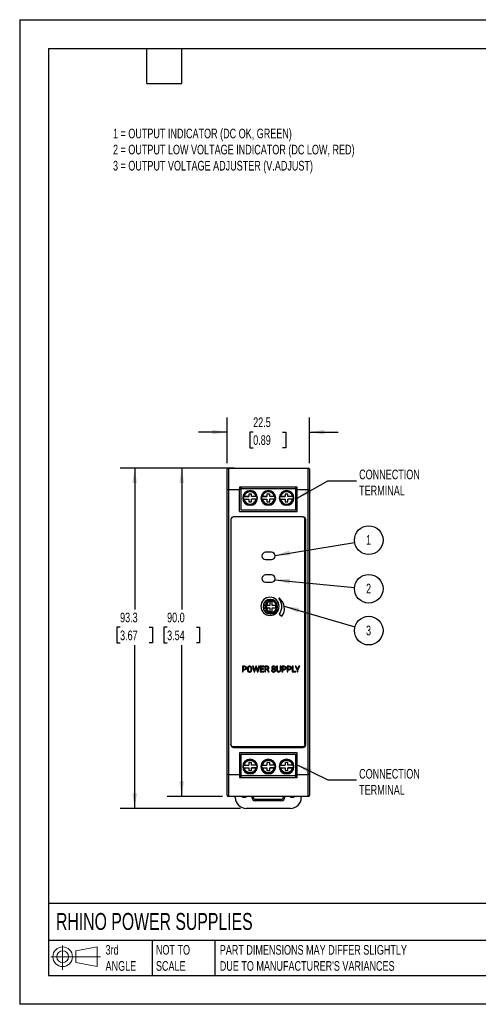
# Model space of a CAD drawing. Header units: millimetres. Extents: x 0 to 349, y 0 to 270.
# Tile 1 of 6: x 0 to 126, y 0 to 270. Entities that reach past the tile are written whole.
import ezdxf

# ---------------------------------------------------------------- set-up
doc = ezdxf.new("R2010")
doc.units = ezdxf.units.MM
doc.header["$LTSCALE"] = 1.25
doc.layers.add('DIMENSIONS', color=140, linetype='Continuous', lineweight=25)
doc.layers.add('TEXT', color=140, linetype='Continuous', lineweight=25)
doc.styles.add('SLDTEXTSTYLE0', font='TXT', dxfattribs={"width": 0.7})
doc.dimstyles.new('SLDDIMSTYLE0', dxfattribs={"dimtxt": 2.69751, "dimasz": 4.1275, "dimexe": 0, "dimexo": 0.0625, "dimgap": 0.674377, "dimtad": 0, "dimtih": 1, "dimtoh": 1, "dimdec": 1, "dimrnd": 1e-09, "dimzin": 12, "dimdsep": 46, "dimtxsty": 'SLDTEXTSTYLE0', "dimsah": 1, "dimcen": 0.09, "dimadec": 0, "dimazin": 3, "dimtfac": 1, "dimtdec": 1, "dimtmove": 0, "dimatfit": 0, "dimfxl": 0, "dimfrac": 2, "dimtolj": 1, "dimtzin": 12, "dimarcsym": 0})
doc.dimstyles.new('SLDDIMSTYLE1', dxfattribs={"dimtxt": 2.69751, "dimasz": 4.1275, "dimexe": 0, "dimexo": 0.0625, "dimgap": 0.674377, "dimtad": 0, "dimtih": 1, "dimtoh": 1, "dimdec": 1, "dimrnd": 1e-09, "dimzin": 4, "dimdsep": 46, "dimtxsty": 'SLDTEXTSTYLE0', "dimsah": 1, "dimcen": 0.09, "dimadec": 0, "dimazin": 1, "dimtfac": 1, "dimtdec": 1, "dimtofl": 0, "dimtmove": 0, "dimatfit": 3, "dimfxl": 0, "dimfrac": 2, "dimtolj": 1, "dimtzin": 12, "dimarcsym": 0})
doc.dimstyles.new('SLDDIMSTYLE2', dxfattribs={"dimtxt": 2.69751, "dimasz": 4.1275, "dimexe": 0, "dimexo": 0.0625, "dimgap": 0.674377, "dimtad": 0, "dimtih": 1, "dimtoh": 1, "dimdec": 1, "dimrnd": 1e-09, "dimzin": 12, "dimdsep": 46, "dimtxsty": 'SLDTEXTSTYLE0', "dimsah": 1, "dimcen": 0.09, "dimadec": 0, "dimazin": 3, "dimtfac": 1, "dimtdec": 1, "dimtofl": 0, "dimtmove": 0, "dimatfit": 3, "dimfxl": 0, "dimfrac": 2, "dimtolj": 1, "dimtzin": 12, "dimarcsym": 0})
doc.dimstyles.new('SLDDIMSTYLE3', dxfattribs={"dimtxt": 0.18, "dimasz": 4.1275, "dimexe": 0, "dimexo": 0.0625, "dimgap": 0, "dimtad": 0, "dimtih": 1, "dimtoh": 1, "dimdec": 0, "dimrnd": 1e-09, "dimzin": 0, "dimdsep": 46, "dimtxsty": 'Standard', "dimsah": 1, "dimcen": 0.09, "dimadec": 0, "dimazin": 0, "dimtfac": 4.1275, "dimtdec": 0, "dimtofl": 0, "dimtmove": 0, "dimatfit": 3, "dimfxl": 0, "dimfrac": 2, "dimtolj": 1, "dimtzin": 0, "dimarcsym": 0})

# ---------------------------------------------------------------- blocks, each defined once
blk = doc.blocks.new('Block11')
at = {"color": 7, "linetype": 'Continuous', "lineweight": 18}
for p, q in [((3.24, 6.64), (3.24, 0)), ((6.85, 5.21), (12.72, 6.29)), ((12.72, 6.29), (12.72, 0.91)), ((0, 3.6), (13.59, 3.6)), ((6.85, 2), (6.85, 5.21)), ((6.85, 2), (12.72, 0.91))]:
    blk.add_line(p, q, dxfattribs=at)
for radius in [2.69, 1.61]:
    blk.add_circle((3.24, 3.6), radius, dxfattribs=at)
blk = doc.blocks.new('Block12')
at = {"color": 7, "linetype": 'Continuous'}
blk.add_blockref('Block11', (0, 0), dxfattribs=at)
blk = doc.blocks.new('_D')
at = {"layer": 'DIMENSIONS'}
for p, q in [((56.95, 148.28), (56.95, 160.81)), ((79.45, 148.28), (79.45, 160.81)), ((56.95, 156.85), (49.01, 156.85)), ((64.05, 156.85), (63.14, 156.85)), ((63.14, 156.85), (63.14, 152.56)), ((72.07, 156.85), (72.97, 156.85)), ((72.97, 156.85), (72.97, 152.56)), ((79.45, 156.85), (87.39, 156.85)), ((63.14, 152.56), (64.05, 152.56)), ((72.97, 152.56), (72.07, 152.56))]:
    blk.add_line(p, q, dxfattribs=at)
for points in [[(56.95, 156.85), (52.82, 157.48), (52.82, 156.21)], [(79.45, 156.85), (83.58, 156.21), (83.58, 157.48)]]:
    blk.add_solid(points, dxfattribs=at)
at = {"layer": 'DIMENSIONS', "char_height": 2.646, "attachment_point": 1, "style": 'SLDTEXTSTYLE0'}
for s, insert in [('22.5', (64.05, 160.86)), ('0.89', (64.05, 155.97))]:
    blk.add_mtext(s, dxfattribs=dict(at, insert=insert))
blk = doc.blocks.new('_D_1')
at = {"layer": 'DIMENSIONS'}
for p, q in [((58.81, 146.99), (40.48, 146.99)), ((44.45, 146.99), (44.45, 108.22)), ((40.44, 103.33), (39.54, 103.33)), ((39.54, 103.33), (39.54, 99.04)), ((48.46, 103.33), (49.36, 103.33)), ((49.36, 103.33), (49.36, 99.04)), ((39.54, 99.04), (40.44, 99.04)), ((44.45, 56.99), (44.45, 98.44)), ((49.36, 99.04), (48.46, 99.04)), ((55.66, 56.99), (40.48, 56.99))]:
    blk.add_line(p, q, dxfattribs=at)
for points in [[(44.45, 146.99), (43.81, 142.86), (45.08, 142.86)], [(44.45, 56.99), (45.09, 61.12), (43.82, 61.12)]]:
    blk.add_solid(points, dxfattribs=at)
at = {"layer": 'DIMENSIONS', "char_height": 2.646, "attachment_point": 1, "style": 'SLDTEXTSTYLE0'}
for s, insert in [('90.0', (40.44, 107.35)), ('3.54', (40.44, 102.45))]:
    blk.add_mtext(s, dxfattribs=dict(at, insert=insert))
blk = doc.blocks.new('_D_2')
at = {"layer": 'DIMENSIONS'}
for p, q in [((58.81, 146.99), (27.58, 146.99)), ((31.55, 146.99), (31.55, 108.22)), ((27.54, 103.33), (26.64, 103.33)), ((26.64, 103.33), (26.64, 99.04)), ((35.56, 103.33), (36.47, 103.33)), ((36.47, 103.33), (36.47, 99.04)), ((26.64, 99.04), (27.54, 99.04)), ((31.55, 53.69), (31.55, 98.44)), ((36.47, 99.04), (35.56, 99.04)), ((60.56, 53.69), (27.58, 53.69))]:
    blk.add_line(p, q, dxfattribs=at)
for points in [[(31.55, 146.99), (30.92, 142.86), (32.19, 142.86)], [(31.55, 53.69), (32.19, 57.82), (30.92, 57.82)]]:
    blk.add_solid(points, dxfattribs=at)
at = {"layer": 'DIMENSIONS', "char_height": 2.646, "attachment_point": 1, "style": 'SLDTEXTSTYLE0'}
for s, insert in [('93.3', (27.54, 107.35)), ('3.67', (27.54, 102.45))]:
    blk.add_mtext(s, dxfattribs=dict(at, insert=insert))
blk = doc.blocks.new('SW_NOTE_0')
at = {"layer": 'DIMENSIONS', "color": 0}
blk.add_circle((3.88, 0.63), 3.93, dxfattribs=at)
at = {"layer": 'DIMENSIONS', "color": 0, "insert": (3.83, 2.01), "char_height": 2.65, "attachment_point": 2, "style": 'SLDTEXTSTYLE0'}
blk.add_mtext('1', dxfattribs=at)
blk = doc.blocks.new('SW_NOTE_0_1')
at = {"layer": 'DIMENSIONS', "color": 0}
blk.add_circle((3.91, -0.37), 3.93, dxfattribs=at)
at = {"layer": 'DIMENSIONS', "color": 0, "insert": (3.87, 1), "char_height": 2.65, "attachment_point": 2, "style": 'SLDTEXTSTYLE0'}
blk.add_mtext('2', dxfattribs=at)
blk = doc.blocks.new('SW_NOTE_0_2')
at = {"layer": 'DIMENSIONS', "color": 0}
blk.add_circle((3.78, -1.09), 3.93, dxfattribs=at)
at = {"layer": 'DIMENSIONS', "color": 0, "insert": (3.73, 0.29), "char_height": 2.65, "attachment_point": 2, "style": 'SLDTEXTSTYLE0'}
blk.add_mtext('3', dxfattribs=at)

msp = doc.modelspace()

# ---------------------------------------------------------------- linework, layer by layer
at = {"color": 7, "linetype": 'Continuous'}
for p, q in [((0, 269.88), (0, 0)), ((0, 269.88), (349.25, 269.88)), ((349.25, 0), (0, 0))]:
    msp.add_line(p, q, dxfattribs=at)
for p, q in [((56.95, 140.99), (56.95, 146.69)), ((57.25, 146.99), (57.25, 140.99)), ((57.25, 146.99), (60.4, 146.99)), ((60.4, 146.99), (60.4, 146.99)), ((60.4, 146.99), (76, 146.99)), ((60.4, 146.99), (76, 146.99)), ((76, 146.99), (76, 146.99)), ((76, 146.99), (79.15, 146.99)), ((79.15, 140.99), (79.15, 146.99)), ((79.45, 146.69), (79.45, 140.99)), ((57.25, 140.99), (56.95, 140.99)), ((56.95, 62.99), (56.95, 140.99)), ((60.3, 140.99), (57.25, 140.99)), ((57.25, 140.99), (57.25, 62.99)), ((76.1, 141.79), (60.3, 141.79)), ((60.3, 141.79), (60.3, 140.99)), ((60.3, 135.09), (60.3, 140.99)), ((60.71, 141.35), (60.71, 141.79)), ((60.71, 141.35), (75.71, 141.35)), ((60.71, 135.49), (60.71, 141.35)), ((63.21, 140.71), (63.21, 140.48)), ((68.21, 140.71), (68.21, 140.48)), ((73.21, 140.71), (73.21, 140.48)), ((75.71, 141.35), (75.71, 141.79)), ((75.71, 135.49), (75.71, 141.35)), ((76.1, 140.99), (76.1, 141.79)), ((79.15, 140.99), (76.1, 140.99)), ((76.1, 135.09), (76.1, 140.99)), ((79.45, 140.99), (79.15, 140.99)), ((79.15, 62.99), (79.15, 140.99)), ((79.45, 140.99), (79.45, 62.99)), ((62.83, 139.18), (61.33, 139.18)), ((61.57, 139.18), (62.83, 139.18)), ((61.57, 138.43), (62.83, 138.43)), ((63.58, 139.87), (62.83, 139.87)), ((62.83, 139.87), (62.83, 139.18)), ((63.58, 139.87), (62.83, 139.87)), ((62.83, 139.87), (62.83, 139.87)), ((62.83, 139.18), (62.83, 139.18)), ((62.83, 138.43), (62.83, 137.73)), ((62.83, 137.73), (63.58, 137.73)), ((63.58, 139.18), (63.58, 139.87)), ((63.58, 139.87), (63.58, 139.87)), ((63.58, 139.18), (63.58, 139.18)), ((64.84, 139.18), (63.58, 139.18)), ((65.08, 139.18), (63.58, 139.18)), ((64.84, 138.43), (63.58, 138.43)), ((63.58, 137.73), (63.58, 138.43)), ((67.83, 139.18), (66.33, 139.18)), ((66.57, 139.18), (67.83, 139.18)), ((66.57, 138.43), (67.83, 138.43)), ((68.58, 139.87), (67.83, 139.87)), ((67.83, 139.87), (67.83, 139.18)), ((68.58, 139.87), (67.83, 139.87)), ((67.83, 139.87), (67.83, 139.87)), ((67.83, 139.18), (67.83, 139.18)), ((67.83, 138.43), (67.83, 137.73)), ((67.83, 137.73), (68.58, 137.73)), ((68.58, 139.18), (68.58, 139.87)), ((68.58, 139.87), (68.58, 139.87)), ((68.58, 139.18), (68.58, 139.18)), ((69.84, 139.18), (68.58, 139.18)), ((70.08, 139.18), (68.58, 139.18)), ((69.84, 138.43), (68.58, 138.43)), ((68.58, 137.73), (68.58, 138.43)), ((72.83, 139.18), (71.33, 139.18)), ((71.57, 139.18), (72.83, 139.18)), ((71.57, 138.43), (72.83, 138.43)), ((73.58, 139.87), (72.83, 139.87)), ((72.83, 139.87), (72.83, 139.18)), ((73.58, 139.87), (72.83, 139.87)), ((72.83, 139.87), (72.83, 139.87)), ((72.83, 139.18), (72.83, 139.18)), ((72.83, 138.43), (72.83, 137.73)), ((72.83, 137.73), (73.58, 137.73)), ((73.58, 139.18), (73.58, 139.87)), ((73.58, 139.87), (73.58, 139.87)), ((74.84, 139.18), (73.58, 139.18)), ((75.08, 139.18), (73.58, 139.18)), ((73.58, 139.18), (73.58, 139.18)), ((74.84, 138.43), (73.58, 138.43)), ((73.58, 137.73), (73.58, 138.43)), ((60.3, 135.09), (76.1, 135.09)), ((60.71, 135.49), (75.71, 135.49)), ((60.71, 135.45), (60.71, 135.49)), ((75.71, 135.45), (60.71, 135.45)), ((75.71, 135.45), (75.71, 135.49)), ((57.95, 132.89), (57.94, 132.89)), ((57.94, 132.89), (57.94, 71.09)), ((57.95, 132.97), (57.95, 71.19)), ((77.65, 133.59), (58.57, 133.59)), ((58.65, 133.6), (58.65, 133.59)), ((77.75, 133.6), (58.65, 133.6)), ((77.75, 133.59), (77.65, 133.59)), ((77.75, 133.59), (77.75, 133.6)), ((78.25, 71.19), (78.25, 132.99)), ((78.46, 132.89), (78.45, 132.89)), ((78.45, 71.09), (78.45, 132.89)), ((78.46, 71.09), (78.46, 132.89)), ((69.06, 123.89), (67.46, 123.89)), ((67.46, 121.89), (69.06, 121.89)), ((69.06, 117.69), (67.46, 117.69)), ((67.46, 115.69), (69.06, 115.69)), ((67.8, 110.75), (67.91, 110.63)), ((68.2, 110.8), (68.17, 110.9)), ((68.2, 110.8), (68.17, 110.9)), ((68.66, 110.99), (68.68, 110.95)), ((69.05, 110.69), (69.05, 110.69)), ((66.77, 109.24), (67.07, 109.24)), ((67.07, 108.74), (66.77, 108.74)), ((67.07, 108.74), (66.77, 108.74)), ((67.14, 109.57), (66.88, 109.68)), ((67.14, 109.57), (66.88, 109.68)), ((66.88, 108.29), (67.14, 108.41)), ((67.07, 108.74), (67.07, 108.74)), ((67.11, 110.13), (67.34, 110.03)), ((67.34, 107.95), (67.11, 107.85)), ((67.34, 107.95), (67.11, 107.85)), ((67.14, 109.57), (67.14, 109.57)), ((67.34, 107.95), (67.34, 107.95)), ((67.54, 110.3), (67.39, 110.46)), ((67.54, 110.3), (67.39, 110.46)), ((67.54, 110.3), (67.54, 110.3)), ((67.95, 109.59), (67.65, 108.99)), ((67.65, 108.99), (67.95, 108.39)), ((67.95, 109.29), (67.95, 109.59)), ((67.95, 109.29), (67.95, 109.59)), ((68.65, 109.29), (67.95, 109.29)), ((67.95, 109.29), (67.95, 109.29)), ((68.65, 109.29), (67.95, 109.29)), ((67.95, 108.39), (67.95, 108.69)), ((67.95, 108.69), (68.65, 108.69)), ((67.95, 108.39), (67.95, 108.69)), ((67.95, 108.69), (67.95, 108.69)), ((67.99, 110.05), (67.99, 110.05)), ((69.25, 110.29), (68.65, 110.29)), ((68.65, 110.29), (68.65, 109.29)), ((69.25, 110.29), (68.65, 110.29)), ((68.65, 109.29), (68.65, 109.29)), ((68.65, 108.69), (68.65, 107.69)), ((69.25, 109.29), (69.25, 110.29)), ((69.25, 109.29), (69.25, 110.29)), ((69.25, 110.29), (69.25, 110.29)), ((70.25, 109.29), (69.25, 109.29)), ((70.25, 109.29), (69.25, 109.29)), ((69.25, 109.29), (69.25, 109.29)), ((69.25, 107.69), (69.25, 108.69)), ((69.25, 108.69), (70.25, 108.69)), ((69.25, 107.69), (69.25, 108.69)), ((69.25, 108.69), (69.25, 108.69)), ((70.25, 108.69), (70.25, 109.29)), ((70.25, 109.29), (70.25, 109.29)), ((70.25, 108.69), (70.25, 109.29)), ((70.55, 109.86), (70.55, 109.79)), ((70.55, 109.79), (70.55, 109.79)), ((70.55, 108.19), (70.55, 108.12)), ((70.55, 108.19), (70.55, 108.19)), ((67.39, 107.52), (67.54, 107.68)), ((67.54, 107.68), (67.54, 107.68)), ((67.91, 107.35), (67.8, 107.23)), ((67.91, 107.35), (67.91, 107.35)), ((68.17, 107.08), (68.2, 107.18)), ((68.17, 107.08), (68.2, 107.18)), ((68.2, 107.18), (68.2, 107.18)), ((68.65, 107.69), (69.25, 107.69)), ((68.68, 107.03), (68.66, 106.99)), ((69.05, 107.49), (69.05, 107.49)), ((70.11, 107.93), (70.11, 107.93)), ((61.66, 92.67), (61.08, 92.67)), ((61.08, 92.67), (61.08, 91.09)), ((61.67, 92.5), (61.28, 92.5)), ((61.28, 92.5), (61.28, 91.88)), ((61.28, 91.88), (61.66, 91.88)), ((62.43, 91.93), (62.43, 91.81)), ((62.63, 91.94), (62.63, 91.83)), ((63.49, 91.81), (63.49, 91.93)), ((63.7, 91.83), (63.7, 91.93)), ((64.1, 92.67), (63.9, 92.67)), ((63.9, 92.67), (64.28, 91.09)), ((64.36, 91.59), (64.1, 92.67)), ((64.74, 92.67), (64.43, 91.56)), ((64.47, 91.09), (64.81, 92.24)), ((64.92, 92.67), (64.74, 92.67)), ((64.81, 92.24), (64.83, 92.36)), ((64.83, 92.36), (64.86, 92.24)), ((64.86, 92.24), (65.18, 91.09)), ((65.23, 91.56), (64.92, 92.67)), ((65.55, 92.67), (65.3, 91.59)), ((65.37, 91.09), (65.76, 92.67)), ((65.76, 92.67), (65.55, 92.67)), ((66.99, 92.67), (65.99, 92.67)), ((65.99, 92.67), (65.99, 91.09)), ((66.2, 91.99), (66.2, 92.5)), ((66.2, 92.5), (66.99, 92.5)), ((66.89, 91.99), (66.2, 91.99)), ((66.2, 91.26), (66.2, 91.82)), ((66.2, 91.82), (66.89, 91.82)), ((66.89, 91.82), (66.89, 91.99)), ((66.99, 92.5), (66.99, 92.67)), ((67.78, 92.67), (67.26, 92.67)), ((67.26, 92.67), (67.26, 91.09)), ((67.47, 92.5), (67.47, 91.9)), ((67.79, 92.5), (67.47, 92.5)), ((67.47, 91.9), (67.79, 91.9)), ((68.41, 91.1), (68.03, 91.77)), ((70.02, 92.21), (70.23, 92.21)), ((70.68, 92.67), (70.47, 92.67)), ((70.47, 92.67), (70.47, 91.59)), ((70.68, 91.6), (70.68, 92.67)), ((71.62, 92.67), (71.41, 92.67)), ((71.41, 92.67), (71.41, 91.6)), ((71.62, 91.59), (71.62, 92.67)), ((72.53, 92.67), (71.95, 92.67)), ((71.95, 92.67), (71.95, 91.09)), ((72.16, 92.5), (72.16, 91.88)), ((72.54, 92.5), (72.16, 92.5)), ((72.16, 91.88), (72.53, 91.88)), ((73.94, 92.67), (73.35, 92.67)), ((73.35, 92.67), (73.35, 91.09)), ((73.95, 92.5), (73.56, 92.5)), ((73.56, 92.5), (73.56, 91.88)), ((73.56, 91.88), (73.94, 91.88)), ((74.97, 92.67), (74.76, 92.67)), ((74.76, 92.67), (74.76, 91.09)), ((74.97, 91.26), (74.97, 92.67)), ((75.77, 92.67), (75.53, 92.67)), ((75.53, 92.67), (76.08, 91.68)), ((76.18, 91.87), (75.77, 92.67)), ((76.59, 92.67), (76.18, 91.87)), ((76.28, 91.68), (76.83, 92.67)), ((76.83, 92.67), (76.59, 92.67)), ((61.08, 91.09), (61.28, 91.09)), ((61.28, 91.09), (61.28, 91.71)), ((61.28, 91.71), (61.66, 91.71)), ((64.28, 91.09), (64.47, 91.09)), ((64.39, 91.38), (64.36, 91.59)), ((64.43, 91.56), (64.39, 91.38)), ((65.18, 91.09), (65.37, 91.09)), ((65.27, 91.37), (65.23, 91.56)), ((65.3, 91.59), (65.27, 91.37)), ((65.99, 91.09), (67, 91.09)), ((67, 91.26), (66.2, 91.26)), ((67, 91.09), (67, 91.26)), ((67.26, 91.09), (67.47, 91.09)), ((67.47, 91.09), (67.47, 91.73)), ((67.47, 91.73), (67.84, 91.73)), ((67.84, 91.73), (68.18, 91.09)), ((68.18, 91.09), (68.41, 91.09)), ((68.41, 91.09), (68.41, 91.1)), ((69.29, 91.55), (69.08, 91.55)), ((71.04, 91.06), (71.1, 91.07)), ((71.95, 91.09), (72.16, 91.09)), ((72.16, 91.09), (72.16, 91.71)), ((72.16, 91.71), (72.53, 91.71)), ((73.35, 91.09), (73.56, 91.09)), ((73.56, 91.09), (73.56, 91.71)), ((73.56, 91.71), (73.93, 91.71)), ((74.76, 91.09), (75.72, 91.09)), ((75.72, 91.26), (74.97, 91.26)), ((75.72, 91.09), (75.72, 91.26)), ((76.08, 91.68), (76.08, 91.09)), ((76.08, 91.09), (76.28, 91.09)), ((76.28, 91.09), (76.28, 91.68)), ((57.94, 71.09), (57.95, 71.09)), ((77.65, 70.59), (58.55, 70.59)), ((58.65, 70.39), (58.65, 70.38)), ((58.65, 70.39), (77.75, 70.39)), ((58.65, 70.38), (77.75, 70.38)), ((77.75, 70.38), (77.75, 70.39)), ((78.45, 71.09), (78.46, 71.09)), ((76.1, 68.89), (60.3, 68.89)), ((60.3, 68.89), (60.3, 62.99)), ((60.7, 68.53), (75.7, 68.53)), ((60.7, 68.53), (60.7, 68.49)), ((75.7, 68.49), (60.7, 68.49)), ((60.7, 68.49), (60.7, 62.63)), ((75.7, 68.53), (75.7, 68.49)), ((75.7, 68.49), (75.7, 62.63)), ((76.1, 62.99), (76.1, 68.89)), ((61.32, 64.8), (62.82, 64.8)), ((61.56, 65.55), (62.82, 65.55)), ((61.56, 64.8), (62.82, 64.8)), ((63.57, 66.25), (62.82, 66.25)), ((62.82, 66.25), (62.82, 65.55)), ((62.82, 64.8), (62.82, 64.8)), ((62.82, 64.8), (62.82, 64.11)), ((63.57, 65.55), (63.57, 66.25)), ((64.83, 65.55), (63.57, 65.55)), ((63.57, 64.11), (63.57, 64.8)), ((64.83, 64.8), (63.57, 64.8)), ((63.57, 64.8), (63.57, 64.8)), ((63.57, 64.8), (65.07, 64.8)), ((66.32, 64.8), (67.82, 64.8)), ((66.56, 65.55), (67.82, 65.55)), ((66.56, 64.8), (67.82, 64.8)), ((68.57, 66.25), (67.82, 66.25)), ((67.82, 66.25), (67.82, 65.55)), ((67.82, 64.8), (67.82, 64.8)), ((67.82, 64.8), (67.82, 64.11)), ((68.57, 65.55), (68.57, 66.25)), ((69.83, 65.55), (68.57, 65.55)), ((68.57, 64.11), (68.57, 64.8)), ((69.83, 64.8), (68.57, 64.8)), ((68.57, 64.8), (68.57, 64.8)), ((68.57, 64.8), (70.07, 64.8)), ((71.32, 64.8), (72.82, 64.8)), ((71.56, 65.55), (72.82, 65.55)), ((71.56, 64.8), (72.82, 64.8)), ((73.57, 66.25), (72.82, 66.25)), ((72.82, 66.25), (72.82, 65.55)), ((72.82, 64.8), (72.82, 64.8)), ((72.82, 64.8), (72.82, 64.11)), ((73.57, 65.55), (73.57, 66.25)), ((74.83, 65.55), (73.57, 65.55)), ((73.57, 64.11), (73.57, 64.8)), ((74.83, 64.8), (73.57, 64.8)), ((73.57, 64.8), (73.57, 64.8)), ((73.57, 64.8), (75.07, 64.8)), ((56.95, 57.29), (56.95, 62.99)), ((57.25, 62.99), (56.95, 62.99)), ((57.25, 62.99), (57.25, 56.99)), ((57.25, 62.99), (60.3, 62.99)), ((60.3, 62.99), (60.3, 62.19)), ((60.3, 62.19), (76.1, 62.19)), ((75.7, 62.63), (60.7, 62.63)), ((60.7, 62.63), (60.7, 62.19)), ((62.82, 64.11), (63.57, 64.11)), ((62.82, 64.11), (63.57, 64.11)), ((62.82, 64.11), (62.82, 64.11)), ((63.2, 63.27), (63.2, 63.5)), ((63.57, 64.11), (63.57, 64.11)), ((67.82, 64.11), (68.57, 64.11)), ((67.82, 64.11), (68.57, 64.11)), ((67.82, 64.11), (67.82, 64.11)), ((68.2, 63.27), (68.2, 63.5)), ((68.57, 64.11), (68.57, 64.11)), ((72.82, 64.11), (73.57, 64.11)), ((72.82, 64.11), (73.57, 64.11)), ((72.82, 64.11), (72.82, 64.11)), ((73.2, 63.27), (73.2, 63.5)), ((73.57, 64.11), (73.57, 64.11)), ((75.7, 62.63), (75.7, 62.19)), ((76.1, 62.19), (76.1, 62.99)), ((76.1, 62.99), (79.15, 62.99)), ((79.15, 56.99), (79.15, 62.99)), ((79.45, 62.99), (79.15, 62.99)), ((79.45, 62.99), (79.45, 57.29)), ((60.4, 56.99), (57.25, 56.99)), ((59.15, 56.69), (59.15, 56.99)), ((76, 56.99), (60.4, 56.99)), ((60.4, 56.99), (60.4, 56.99)), ((76, 56.99), (60.4, 56.99)), ((61.1, 56.79), (61.1, 56.99)), ((61.1, 56.79), (62.15, 56.79)), ((63.65, 56.79), (64.05, 56.79)), ((72.75, 56.79), (72.35, 56.79)), ((74.25, 56.79), (75.3, 56.79)), ((75.3, 56.79), (75.3, 56.99)), ((79.15, 56.99), (76, 56.99)), ((76, 56.99), (76, 56.99)), ((77.25, 56.99), (77.25, 56.69)), ((64.65, 55.79), (64.65, 56.19)), ((64.65, 56.19), (71.75, 56.19)), ((71.75, 55.79), (64.65, 55.79)), ((71.75, 55.79), (71.75, 56.19)), ((74.25, 53.69), (62.15, 53.69))]:
    msp.add_line(p, q)
at = {"flags": 128}
for points in [[(71.15, 106.91), (71.59, 106.6), (71.94, 106.35)], [(57.95, 71.19), (57.95, 71.13), (57.95, 71.09)], [(62.15, 56.79), (62.16, 56.95), (62.16, 56.99)], [(63.65, 56.79), (63.67, 56.98), (63.67, 56.99)], [(64.09, 56.99), (64.06, 56.91), (64.05, 56.79)], [(72.35, 56.79), (72.34, 56.91), (72.32, 56.99)], [(72.73, 56.99), (72.73, 56.98), (72.75, 56.79)], [(74.24, 56.99), (74.25, 56.95), (74.25, 56.79)]]:
    msp.add_lwpolyline(points, dxfattribs=at)
for centre, radius, start, end in [((57.25, 146.69), 0.3, 90, 180), ((79.15, 146.69), 0.3, 0, 90), ((63.21, 138.8), 2.03, 90, 270), ((63.21, 138.8), 2.03, 90, 180), ((63.21, 138.8), 1.91, 90, 270), ((63.21, 138.8), 1.91, 90, 180), ((63.21, 138.8), 1.68, 90, 167.0629), ((63.21, 138.8), 2.03, 270, 90), ((63.21, 138.8), 2.03, 0, 90), ((63.21, 138.8), 1.91, 270, 90), ((63.21, 138.8), 1.91, 0, 90), ((63.21, 138.8), 1.68, 12.9371, 90), ((68.21, 138.8), 2.03, 90, 270), ((68.21, 138.8), 2.03, 90, 180), ((68.21, 138.8), 1.91, 90, 270), ((68.21, 138.8), 1.91, 90, 180), ((68.21, 138.8), 1.68, 90, 167.0629), ((68.21, 138.8), 2.03, 270, 90), ((68.21, 138.8), 2.03, 0, 90), ((68.21, 138.8), 1.91, 270, 90), ((68.21, 138.8), 1.91, 0, 90), ((68.21, 138.8), 1.68, 12.9371, 90), ((73.21, 138.8), 2.03, 90, 270), ((73.21, 138.8), 2.02, 90, 180), ((73.21, 138.8), 1.91, 90, 270), ((73.21, 138.8), 1.91, 90, 180), ((73.21, 138.8), 1.67, 90, 167.0629), ((73.21, 138.8), 2.03, 270, 90), ((73.21, 138.8), 2.02, 0, 90), ((73.21, 138.8), 1.91, 270, 90), ((73.21, 138.8), 1.91, 0, 90), ((73.21, 138.8), 1.67, 12.9371, 90), ((63.21, 138.8), 1.68, 192.9371, 347.0629), ((68.21, 138.8), 1.67, 192.9371, 347.0629), ((73.21, 138.8), 1.68, 192.9371, 347.0629), ((58.65, 132.89), 0.707, 90, 180), ((58.65, 132.89), 0.704, 96.3745, 173.6104), ((77.75, 132.89), 0.707, 0, 90), ((77.75, 132.89), 0.7, 0, 90), ((68.75, 108.99), 2, 0, 180), ((69.05, 108.99), 1.7, 90, 270), ((69.05, 108.99), 1.7, 90, 135), ((69.05, 108.99), 2, 115.1808, 124.8192), ((69.05, 108.99), 2, 94.3195, 100.8192), ((69.05, 108.99), 1.7, 28.0725, 90), ((69.05, 108.99), 1.7, 28.0725, 90), ((68.75, 108.99), 2, 180, 0), ((69.05, 108.99), 2, 163.1808, 172.8192), ((69.05, 108.99), 2, 163.1808, 172.8192), ((69.05, 108.99), 2, 187.1808, 196.8192), ((69.05, 108.99), 2, 187.1808, 196.8192), ((69.05, 108.99), 2, 139.1808, 148.8192), ((69.05, 108.99), 2, 139.1808, 148.8192), ((69.05, 108.99), 2, 211.1808, 220.8192), ((69.05, 108.99), 2, 211.1808, 220.8192), ((69.05, 108.99), 1.5, 90, 270), ((69.05, 108.99), 1.5, 135, 270), ((69.05, 108.99), 1.5, 270, 90), ((69.05, 108.99), 1.7, 270, 331.9275), ((69.05, 108.99), 1.7, 315, 331.9275), ((69.05, 108.99), 2, 235.1808, 244.8192), ((69.05, 108.99), 2, 235.1808, 244.8192), ((69.05, 108.99), 2, 259.1808, 265.717), ((69.05, 108.99), 2, 259.1808, 265.717), ((69.05, 108.99), 1.5, 270, 315), ((58.65, 71.09), 0.707, 180, 270), ((58.65, 71.09), 0.7, 180, 270), ((77.75, 71.09), 0.707, 270, 0), ((77.75, 71.09), 0.7, 270, 0), ((63.2, 65.18), 2.03, 90, 270), ((63.2, 65.18), 2.03, 180, 270), ((63.2, 65.18), 1.91, 90, 270), ((63.2, 65.18), 1.91, 180, 270), ((63.2, 65.18), 1.67, 12.9371, 167.0629), ((63.2, 65.18), 1.68, 192.9371, 270), ((63.2, 65.18), 2.03, 270, 90), ((63.2, 65.18), 1.91, 270, 90), ((63.2, 65.18), 2.03, 270, 0), ((63.2, 65.18), 1.91, 270, 0), ((63.2, 65.18), 1.68, 270, 347.0629), ((68.2, 65.18), 2.03, 90, 270), ((68.2, 65.18), 2.02, 180, 270), ((68.2, 65.18), 1.91, 90, 270), ((68.2, 65.18), 1.91, 180, 270), ((68.2, 65.18), 1.68, 12.9371, 167.0629), ((68.2, 65.18), 1.68, 192.9371, 270), ((68.2, 65.18), 2.03, 270, 90), ((68.2, 65.18), 1.91, 270, 90), ((68.2, 65.18), 2.02, 270, 0), ((68.2, 65.18), 1.91, 270, 0), ((68.2, 65.18), 1.68, 270, 347.0629), ((73.2, 65.18), 2.03, 90, 270), ((73.2, 65.18), 2.02, 180, 270), ((73.2, 65.18), 1.91, 90, 270), ((73.2, 65.18), 1.91, 180, 270), ((73.2, 65.18), 1.67, 12.9371, 167.0629), ((73.2, 65.18), 1.68, 192.9371, 270), ((73.2, 65.18), 2.03, 270, 90), ((73.2, 65.18), 1.91, 270, 90), ((73.2, 65.18), 2.02, 270, 0), ((73.2, 65.18), 1.91, 270, 0), ((73.2, 65.18), 1.68, 270, 347.0629), ((57.25, 57.29), 0.3, 180, 270), ((62.15, 56.69), 3, 180, 270), ((64.65, 56.79), 1, 180, 270), ((64.65, 56.79), 0.6, 180, 270), ((71.75, 56.79), 1, 270, 0), ((71.75, 56.79), 0.6, 270, 0), ((74.25, 56.69), 3, 270, 0), ((79.15, 57.29), 0.3, 270, 0)]:
    msp.add_arc(centre, radius, start, end)
for points, knots in [([(61.37, 139.18), (61.4, 139.18), (61.46, 139.18), (61.53, 139.18), (61.57, 139.18)], [0, 0, 0, 0, 0.4373625, 1, 1, 1, 1]), ([(61.57, 138.43), (61.55, 138.43), (61.51, 138.43), (61.44, 138.42), (61.4, 138.42), (61.37, 138.42)], [0, 0, 0, 0, 0.288875, 0.571536, 1, 1, 1, 1]), ([(64.84, 139.18), (64.86, 139.18), (64.9, 139.18), (64.97, 139.18), (65.01, 139.18), (65.04, 139.18)], [0, 0, 0, 0, 0.2885692, 0.5709312, 1, 1, 1, 1]), ([(65.04, 138.43), (65.01, 138.43), (64.96, 138.43), (64.88, 138.43), (64.84, 138.43)], [0, 0, 0, 0, 0.4368872, 1, 1, 1, 1]), ([(66.37, 139.18), (66.4, 139.18), (66.46, 139.18), (66.53, 139.18), (66.57, 139.18)], [0, 0, 0, 0, 0.437362, 1, 1, 1, 1]), ([(66.57, 138.43), (66.55, 138.43), (66.51, 138.43), (66.44, 138.42), (66.4, 138.42), (66.37, 138.42)], [0, 0, 0, 0, 0.288875, 0.5715362, 1, 1, 1, 1]), ([(69.84, 139.18), (69.86, 139.18), (69.9, 139.18), (69.97, 139.18), (70.01, 139.18), (70.04, 139.18)], [0, 0, 0, 0, 0.288569, 0.570931, 1, 1, 1, 1]), ([(70.04, 138.43), (70.01, 138.43), (69.96, 138.43), (69.88, 138.43), (69.84, 138.43)], [0, 0, 0, 0, 0.436887, 1, 1, 1, 1]), ([(71.37, 139.18), (71.4, 139.18), (71.46, 139.18), (71.53, 139.18), (71.57, 139.18)], [0, 0, 0, 0, 0.4373625, 1, 1, 1, 1]), ([(71.57, 138.43), (71.55, 138.43), (71.51, 138.43), (71.44, 138.42), (71.4, 138.42), (71.37, 138.42)], [0, 0, 0, 0, 0.288875, 0.5715362, 1, 1, 1, 1]), ([(74.84, 139.18), (74.86, 139.18), (74.9, 139.18), (74.97, 139.18), (75.01, 139.18), (75.04, 139.18)], [0, 0, 0, 0, 0.288569, 0.570931, 1, 1, 1, 1]), ([(75.04, 138.43), (75.01, 138.43), (74.96, 138.43), (74.88, 138.43), (74.84, 138.43)], [0, 0, 0, 0, 0.436887, 1, 1, 1, 1]), ([(68.65, 111.59), (67.27, 111.59), (66.15, 110.47), (66.15, 107.71), (67.27, 106.59), (68.65, 106.59)], [0, 0, 0, 0, 0.5, 0.5, 1, 1, 1, 1]), ([(68.65, 106.59), (70.03, 106.59), (71.15, 107.71), (71.15, 110.47), (70.03, 111.59), (68.65, 111.59)], [0, 0, 0, 0, 0.5, 0.5, 1, 1, 1, 1]), ([(71.26, 111.28), (71.22, 111.31), (71.16, 111.31), (71.09, 111.24), (71.09, 111.18), (71.12, 111.14)], [0, 0, 0, 0, 0.5, 0.5, 1, 1, 1, 1]), ([(61.36, 65.55), (61.39, 65.55), (61.45, 65.55), (61.52, 65.55), (61.56, 65.55)], [0, 0, 0, 0, 0.4368872, 1, 1, 1, 1]), ([(61.56, 64.8), (61.54, 64.8), (61.5, 64.8), (61.43, 64.8), (61.39, 64.8), (61.36, 64.8)], [0, 0, 0, 0, 0.288569, 0.570931, 1, 1, 1, 1]), ([(64.83, 65.55), (64.85, 65.55), (64.89, 65.55), (64.97, 65.55), (65.01, 65.55), (65.03, 65.55)], [0, 0, 0, 0, 0.288875, 0.571536, 1, 1, 1, 1]), ([(65.03, 64.8), (65.01, 64.8), (64.95, 64.8), (64.87, 64.8), (64.83, 64.8)], [0, 0, 0, 0, 0.4373625, 1, 1, 1, 1]), ([(66.36, 65.55), (66.39, 65.55), (66.45, 65.55), (66.52, 65.55), (66.56, 65.55)], [0, 0, 0, 0, 0.4368872, 1, 1, 1, 1]), ([(66.56, 64.8), (66.54, 64.8), (66.5, 64.8), (66.43, 64.8), (66.39, 64.8), (66.36, 64.8)], [0, 0, 0, 0, 0.288569, 0.570931, 1, 1, 1, 1]), ([(69.83, 65.55), (69.85, 65.55), (69.89, 65.55), (69.97, 65.55), (70.01, 65.55), (70.03, 65.55)], [0, 0, 0, 0, 0.288875, 0.571536, 1, 1, 1, 1]), ([(70.03, 64.8), (70.01, 64.8), (69.95, 64.8), (69.87, 64.8), (69.83, 64.8)], [0, 0, 0, 0, 0.4373625, 1, 1, 1, 1]), ([(71.36, 65.55), (71.39, 65.55), (71.45, 65.55), (71.52, 65.55), (71.56, 65.55)], [0, 0, 0, 0, 0.436887, 1, 1, 1, 1]), ([(71.56, 64.8), (71.54, 64.8), (71.5, 64.8), (71.43, 64.8), (71.39, 64.8), (71.36, 64.8)], [0, 0, 0, 0, 0.288569, 0.570931, 1, 1, 1, 1]), ([(74.83, 65.55), (74.85, 65.55), (74.89, 65.55), (74.97, 65.55), (75.01, 65.55), (75.03, 65.55)], [0, 0, 0, 0, 0.288875, 0.5715362, 1, 1, 1, 1]), ([(75.03, 64.8), (75.01, 64.8), (74.95, 64.8), (74.87, 64.8), (74.83, 64.8)], [0, 0, 0, 0, 0.437362, 1, 1, 1, 1])]:
    msp.add_open_spline(points, degree=3, knots=knots)
for points in [[(78.24, 133.12), (78.18, 133.39), (77.94, 133.59), (77.65, 133.59)], [(78.24, 133.12), (78.25, 133.08), (78.25, 133.04), (78.25, 132.99)], [(67.46, 123.89), (66.9, 123.89), (66.46, 123.44), (66.46, 122.89)], [(66.46, 122.89), (66.46, 122.34), (66.9, 121.89), (67.46, 121.89)], [(70.06, 122.89), (70.06, 123.44), (69.61, 123.89), (69.06, 123.89)], [(69.06, 121.89), (69.61, 121.89), (70.06, 122.34), (70.06, 122.89)], [(67.46, 117.69), (66.9, 117.69), (66.46, 117.24), (66.46, 116.69)], [(66.46, 116.69), (66.46, 116.14), (66.9, 115.69), (67.46, 115.69)], [(70.06, 116.69), (70.06, 117.24), (69.61, 117.69), (69.06, 117.69)], [(69.06, 115.69), (69.61, 115.69), (70.06, 116.14), (70.06, 116.69)], [(71.12, 111.14), (72.04, 109.89), (72.05, 108.18), (71.15, 106.91)], [(71.94, 106.35), (73.07, 107.91), (72.77, 110.08), (71.26, 111.28)], [(62.07, 92.54), (61.97, 92.63), (61.83, 92.67), (61.66, 92.67)], [(61.66, 91.88), (61.77, 91.88), (61.86, 91.9), (61.92, 91.96)], [(61.66, 91.71), (61.84, 91.71), (61.97, 91.75), (62.07, 91.83)], [(61.92, 92.41), (61.86, 92.47), (61.78, 92.5), (61.67, 92.5)], [(62.01, 92.18), (62.01, 92.28), (61.98, 92.35), (61.92, 92.41)], [(61.92, 91.96), (61.98, 92.01), (62.01, 92.08), (62.01, 92.18)], [(62.21, 92.19), (62.21, 92.33), (62.17, 92.45), (62.07, 92.54)], [(62.07, 91.83), (62.17, 91.91), (62.21, 92.03), (62.21, 92.19)], [(62.51, 92.33), (62.45, 92.21), (62.43, 92.08), (62.43, 91.93)], [(62.43, 91.81), (62.43, 91.66), (62.45, 91.53), (62.51, 91.42)], [(62.73, 92.6), (62.63, 92.54), (62.56, 92.45), (62.51, 92.33)], [(62.75, 92.36), (62.68, 92.26), (62.64, 92.12), (62.63, 91.94)], [(62.63, 91.83), (62.63, 91.64), (62.67, 91.5), (62.75, 91.4)], [(63.06, 92.69), (62.94, 92.69), (62.83, 92.66), (62.73, 92.6)], [(63.06, 92.51), (62.93, 92.51), (62.83, 92.46), (62.75, 92.36)], [(63.4, 92.6), (63.3, 92.66), (63.19, 92.69), (63.06, 92.69)], [(63.38, 92.36), (63.3, 92.46), (63.2, 92.51), (63.06, 92.51)], [(63.49, 91.93), (63.49, 92.12), (63.45, 92.26), (63.38, 92.36)], [(63.38, 91.39), (63.45, 91.49), (63.49, 91.63), (63.49, 91.81)], [(63.62, 92.33), (63.57, 92.45), (63.49, 92.54), (63.4, 92.6)], [(63.7, 91.93), (63.7, 92.08), (63.67, 92.22), (63.62, 92.33)], [(63.62, 91.42), (63.67, 91.54), (63.7, 91.67), (63.7, 91.83)], [(68.19, 92.55), (68.1, 92.63), (67.96, 92.67), (67.78, 92.67)], [(68.04, 92.42), (67.98, 92.47), (67.9, 92.5), (67.79, 92.5)], [(67.79, 91.9), (67.89, 91.9), (67.97, 91.92), (68.03, 91.98)], [(68.03, 91.98), (68.1, 92.03), (68.13, 92.1), (68.13, 92.19)], [(68.03, 91.77), (68.13, 91.81), (68.2, 91.86), (68.26, 91.94)], [(68.13, 92.19), (68.13, 92.29), (68.1, 92.37), (68.04, 92.42)], [(68.34, 92.19), (68.34, 92.35), (68.29, 92.47), (68.19, 92.55)], [(68.26, 91.94), (68.31, 92.01), (68.34, 92.1), (68.34, 92.19)], [(69.28, 92.57), (69.18, 92.49), (69.13, 92.38), (69.13, 92.26)], [(69.13, 92.26), (69.13, 92.15), (69.17, 92.06), (69.26, 91.98)], [(69.26, 91.98), (69.34, 91.91), (69.47, 91.84), (69.65, 91.79)], [(69.67, 92.69), (69.51, 92.69), (69.38, 92.65), (69.28, 92.57)], [(69.34, 92.26), (69.34, 92.34), (69.37, 92.41), (69.43, 92.45)], [(69.43, 92.1), (69.37, 92.14), (69.34, 92.2), (69.34, 92.26)], [(69.43, 92.45), (69.49, 92.5), (69.57, 92.52), (69.67, 92.52)], [(69.71, 91.98), (69.57, 92.01), (69.48, 92.06), (69.43, 92.1)], [(69.65, 91.79), (69.79, 91.75), (69.89, 91.71), (69.94, 91.67)], [(69.96, 92.63), (69.88, 92.67), (69.78, 92.69), (69.67, 92.69)], [(69.67, 92.52), (69.78, 92.52), (69.87, 92.49), (69.93, 92.44)], [(70.01, 91.85), (69.94, 91.9), (69.84, 91.94), (69.71, 91.98)], [(69.93, 92.44), (69.99, 92.38), (70.02, 92.31), (70.02, 92.21)], [(70.16, 92.45), (70.11, 92.53), (70.05, 92.59), (69.96, 92.63)], [(70.18, 91.7), (70.14, 91.76), (70.09, 91.81), (70.01, 91.85)], [(70.23, 92.21), (70.23, 92.3), (70.21, 92.38), (70.16, 92.45)], [(72.94, 92.54), (72.84, 92.63), (72.7, 92.67), (72.53, 92.67)], [(72.53, 91.88), (72.64, 91.88), (72.73, 91.9), (72.79, 91.96)], [(72.53, 91.71), (72.71, 91.71), (72.85, 91.75), (72.94, 91.83)], [(72.79, 92.41), (72.73, 92.47), (72.65, 92.5), (72.54, 92.5)], [(72.88, 92.18), (72.88, 92.28), (72.85, 92.35), (72.79, 92.41)], [(72.79, 91.96), (72.85, 92.01), (72.88, 92.08), (72.88, 92.18)], [(73.09, 92.19), (73.09, 92.33), (73.04, 92.45), (72.94, 92.54)], [(72.94, 91.83), (73.04, 91.91), (73.09, 92.03), (73.09, 92.19)], [(73.93, 91.71), (74.11, 91.71), (74.25, 91.75), (74.35, 91.83)], [(74.34, 92.54), (74.25, 92.63), (74.11, 92.67), (73.94, 92.67)], [(73.94, 91.88), (74.05, 91.88), (74.13, 91.9), (74.19, 91.96)], [(74.19, 92.41), (74.13, 92.47), (74.05, 92.5), (73.95, 92.5)], [(74.28, 92.18), (74.28, 92.28), (74.25, 92.35), (74.19, 92.41)], [(74.19, 91.96), (74.25, 92.01), (74.28, 92.08), (74.28, 92.18)], [(74.49, 92.19), (74.49, 92.33), (74.44, 92.45), (74.34, 92.54)], [(74.35, 91.83), (74.44, 91.91), (74.49, 92.03), (74.49, 92.19)], [(62.51, 91.42), (62.56, 91.3), (62.64, 91.22), (62.73, 91.16)], [(62.73, 91.16), (62.83, 91.1), (62.94, 91.06), (63.06, 91.06)], [(62.75, 91.4), (62.83, 91.29), (62.93, 91.24), (63.06, 91.24)], [(63.06, 91.24), (63.2, 91.24), (63.3, 91.29), (63.38, 91.39)], [(63.06, 91.06), (63.19, 91.06), (63.3, 91.09), (63.4, 91.16)], [(63.4, 91.16), (63.5, 91.22), (63.57, 91.3), (63.62, 91.42)], [(69.08, 91.55), (69.08, 91.45), (69.11, 91.37), (69.16, 91.3)], [(69.16, 91.3), (69.21, 91.23), (69.28, 91.17), (69.38, 91.13)], [(69.4, 91.32), (69.33, 91.37), (69.29, 91.45), (69.29, 91.55)], [(69.38, 91.13), (69.47, 91.09), (69.57, 91.06), (69.68, 91.06)], [(69.68, 91.24), (69.56, 91.24), (69.47, 91.26), (69.4, 91.32)], [(69.94, 91.3), (69.88, 91.26), (69.79, 91.24), (69.68, 91.24)], [(69.68, 91.06), (69.85, 91.06), (69.98, 91.1), (70.08, 91.18)], [(69.94, 91.67), (70, 91.62), (70.02, 91.56), (70.02, 91.49)], [(70.02, 91.49), (70.02, 91.41), (69.99, 91.35), (69.94, 91.3)], [(70.08, 91.18), (70.18, 91.26), (70.23, 91.36), (70.23, 91.49)], [(70.23, 91.49), (70.23, 91.57), (70.22, 91.64), (70.18, 91.7)], [(70.47, 91.59), (70.47, 91.43), (70.52, 91.3), (70.63, 91.2)], [(70.63, 91.2), (70.73, 91.11), (70.87, 91.06), (71.04, 91.06)], [(70.77, 91.33), (70.71, 91.39), (70.68, 91.48), (70.68, 91.6)], [(71.04, 91.24), (70.92, 91.24), (70.83, 91.27), (70.77, 91.33)], [(71.31, 91.33), (71.25, 91.27), (71.16, 91.24), (71.04, 91.24)], [(71.1, 91.07), (71.26, 91.08), (71.38, 91.13), (71.48, 91.23)], [(71.41, 91.6), (71.41, 91.48), (71.38, 91.39), (71.31, 91.33)], [(71.48, 91.23), (71.57, 91.32), (71.62, 91.44), (71.62, 91.59)], [(58.55, 70.59), (58.22, 70.59), (57.95, 70.86), (57.95, 71.19)], [(78.25, 71.19), (78.25, 70.86), (77.98, 70.59), (77.65, 70.59)]]:
    msp.add_open_spline(points, degree=3)
at = {"layer": 'TEXT'}
for p, q in [((7.94, 261.94), (341.31, 261.94)), ((7.94, 261.94), (7.94, 7.94)), ((34.92, 252.41), (34.92, 261.94)), ((44.45, 252.41), (44.45, 261.94)), ((34.92, 252.41), (44.45, 252.41)), ((341.31, 27.66), (7.94, 27.66)), ((341.31, 17.46), (7.94, 17.46)), ((36.31, 17.46), (36.31, 7.94)), ((53.55, 17.46), (53.55, 7.94)), ((7.94, 7.94), (341.31, 7.94))]:
    msp.add_line(p, q, dxfattribs=at)

# ---------------------------------------------------------------- block references
at = {"layer": 'DIMENSIONS'}
for name, p in [('SW_NOTE_0', (91.86, 126.6)), ('SW_NOTE_0_1', (91.83, 114.27)), ('SW_NOTE_0_2', (91.96, 103.51))]:
    msp.add_blockref(name, p, dxfattribs=at)
at = {"layer": 'TEXT'}
msp.add_blockref('Block12', (8.55, 9.44), dxfattribs=at)

# ---------------------------------------------------------------- texts
at = {"layer": 'DIMENSIONS', "attachment_point": 1, "style": 'SLDTEXTSTYLE0'}
for s, insert, char_height in [('1 = OUTPUT INDICATOR (DC OK, GREEN)^J2 = OUTPUT LOW VOLTAGE INDICATOR (DC LOW, RED)^J3 = OUTPUT VOLTAGE ADJUSTER (V.ADJUST)', (25.6, 240.01), 2.64583), ('CONNECTION^JTERMINAL', (93.11, 146.56), 2.6458), ('CONNECTION^JTERMINAL', (93.11, 64.51), 2.6458)]:
    msp.add_mtext(s, dxfattribs=dict(at, insert=insert, char_height=char_height))
at = {"layer": 'TEXT', "attachment_point": 1, "style": 'SLDTEXTSTYLE0'}
for s, insert, char_height in [('RHINO POWER SUPPLIES', (9.96, 25.03), 4.6302), ('3rd^JANGLE', (23.56, 16.25), 2.646), ('NOT TO^JSCALE', (37.38, 16.25), 2.6458), ("PART DIMENSIONS MAY DIFFER SLIGHTLY ^JDUE TO MANUFACTURER'S VARIANCES", (54.89, 16.25), 2.6458)]:
    msp.add_mtext(s, dxfattribs=dict(at, insert=insert, char_height=char_height))

# ---------------------------------------------------------------- dimensions: what is measured, and where the dimension line sits
at = {"layer": 'DIMENSIONS'}
dim = msp.add_linear_dim(base=(79.45, 156.85), p1=(56.95, 146.69), p2=(79.45, 146.69), dimstyle='SLDDIMSTYLE0', dxfattribs=at)
dim.commit()
dim.dimension.update_dxf_attribs({"geometry": '_D', "text_midpoint": (68.06, 156.85), "dimtype": 160})
for base, p1, p2, angle, dimstyle, picture, middle in [((31.55, 146.99), (62.15, 53.69), (60.4, 146.99), 90, 'SLDDIMSTYLE2', '_D_2', (31.55, 103.33)), ((44.45, 56.99), (60.4, 146.99), (57.25, 56.99), 270.0025, 'SLDDIMSTYLE1', '_D_1', (44.45, 103.33))]:
    dim = msp.add_linear_dim(base=base, p1=p1, p2=p2, angle=angle, dimstyle=dimstyle, dxfattribs=at)
    dim.commit()
    dim.dimension.update_dxf_attribs({"geometry": picture, "text_midpoint": middle, "dimtype": 160})

# ---------------------------------------------------------------- leaders
for points in [[(76.1, 138.76), (84.49, 143.44), (92.43, 143.44)], [(70.04, 123.06), (91.86, 126.6)], [(70, 116.35), (91.83, 114.27)], [(72.56, 109.11), (91.96, 103.51)], [(76.1, 65.67), (84.49, 61.56), (92.43, 61.56)]]:
    msp.add_leader(points, dimstyle='SLDDIMSTYLE3', dxfattribs=at)

doc.saveas('drawing.dxf')
